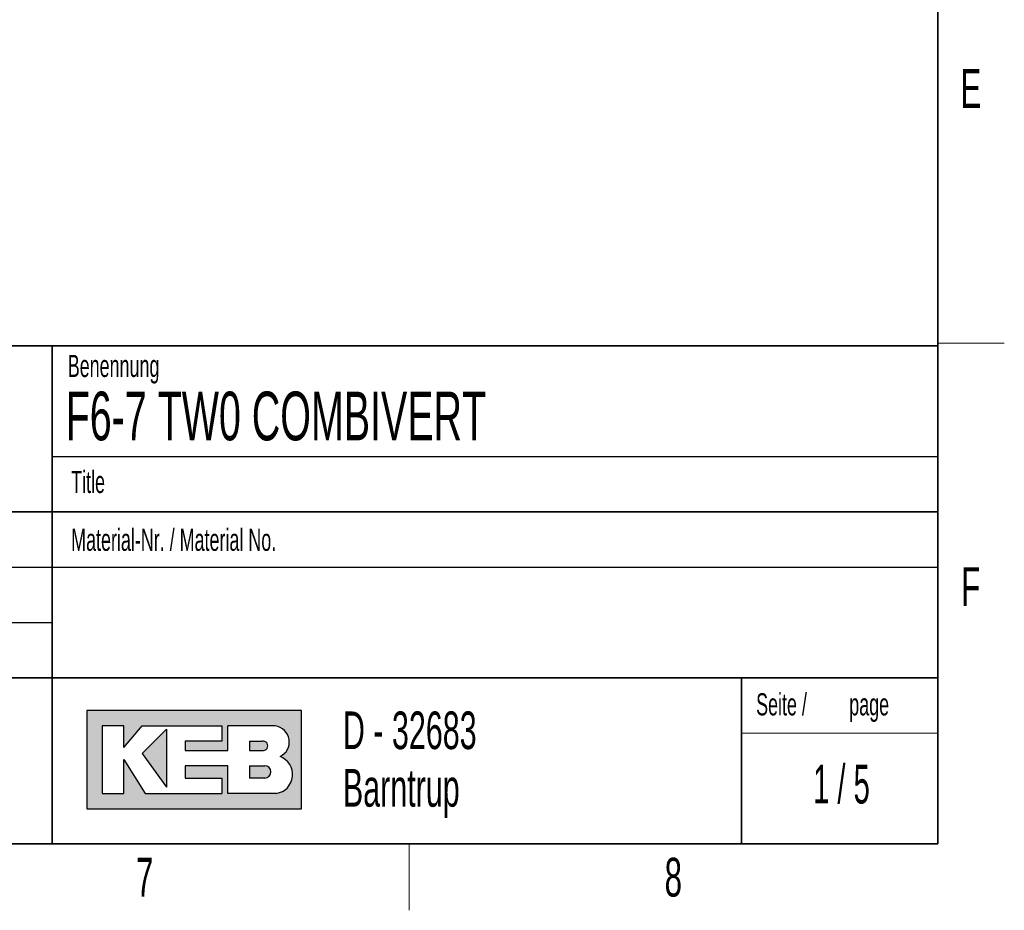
# Model space of a CAD drawing. Header units: millimetres. Extents: x 5 to 418, y 2 to 292.
# Tile 52 of 53: x 325 to 414, y 6 to 86. Entities that reach past the tile are written whole.
import ezdxf

# ---------------------------------------------------------------- set-up
doc = ezdxf.new("R2010")
doc.units = ezdxf.units.MM
doc.layers.add('SLD-0', color=7, linetype='Continuous')
doc.styles.add('SLDTEXTSTYLE1', font='TXT', dxfattribs={"width": 0.605})
doc.styles.add('SLDTEXTSTYLE2', font='TXT', dxfattribs={"width": 0.563})

msp = doc.modelspace()

# ---------------------------------------------------------------- hatches: boundary and pattern name
at = {"linetype": 'Continuous'}
h = msp.add_hatch(color=7, dxfattribs=at)
h.paths.add_polyline_path([(331.1423676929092, 15.18257760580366), (350.5207896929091, 15.18257760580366), (350.5207896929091, 24.04128480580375), (331.1423676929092, 24.04128480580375)], flags=0)
edge = h.paths.add_edge_path(flags=0)
edge.add_arc((347.9991875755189, 18.26988521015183), 1.720915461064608, -81.72003226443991, 70.17096003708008, ccw=False)
edge.add_line((348.2470169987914, 16.56690822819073), (348.2293995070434, 16.56675060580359))
edge.add_line((348.2293995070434, 16.56675060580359), (343.8767592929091, 16.56675060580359))
edge.add_line((343.8767592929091, 16.56675060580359), (343.8767592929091, 19.05826200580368))
edge.add_line((343.8767592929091, 19.05826200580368), (340.0010748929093, 19.05826200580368))
edge.add_line((340.0010748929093, 19.05826200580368), (340.0010748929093, 17.95092360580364))
edge.add_line((340.0010748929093, 17.95092360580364), (343.3230900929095, 17.95092360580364))
edge.add_line((343.3230900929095, 17.95092360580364), (343.3230900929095, 16.56675060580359))
edge.add_line((343.3230900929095, 16.56675060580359), (336.4022250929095, 16.56675060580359))
edge.add_line((336.4022250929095, 16.56675060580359), (334.4643828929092, 19.61193120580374))
edge.add_line((334.4643828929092, 19.61193120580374), (334.4643828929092, 16.56675060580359))
edge.add_line((334.4643828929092, 16.56675060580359), (332.5265406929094, 16.56675060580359))
edge.add_line((332.5265406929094, 16.56675060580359), (332.5265406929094, 22.65711180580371))
edge.add_line((332.5265406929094, 22.65711180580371), (334.4643828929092, 22.65711180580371))
edge.add_line((334.4643828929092, 22.65711180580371), (334.4643828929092, 20.71926960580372))
edge.add_line((334.4643828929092, 20.71926960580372), (336.1253904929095, 22.65711180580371))
edge.add_line((336.1253904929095, 22.65711180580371), (343.3230900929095, 22.65711180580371))
edge.add_line((343.3230900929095, 22.65711180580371), (343.3230900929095, 21.27293880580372))
edge.add_line((343.3230900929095, 21.27293880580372), (340.0010748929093, 21.27293880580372))
edge.add_line((340.0010748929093, 21.27293880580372), (340.0010748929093, 20.44243500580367))
edge.add_line((340.0010748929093, 20.44243500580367), (343.8767592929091, 20.44243500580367))
edge.add_line((343.8767592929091, 20.44243500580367), (343.8767592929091, 22.65711180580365))
edge.add_line((343.8767592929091, 22.65711180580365), (348.1497422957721, 22.65711180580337))
edge.add_line((348.1497422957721, 22.65711180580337), (348.151741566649, 22.65711180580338))
edge.add_line((348.151741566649, 22.65711180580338), (348.1521661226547, 22.65713246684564))
edge.add_arc((347.9523797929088, 21.20834406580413), 1.462498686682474, -64.4589412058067, 82.1484933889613, ccw=False)
msp.add_hatch(color=7, dxfattribs=at).paths.add_polyline_path([(338.3400672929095, 17.12041980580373), (338.3400672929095, 22.38027720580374), (336.1253904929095, 20.16560040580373)], flags=0)
h = msp.add_hatch(color=7, dxfattribs=at)
edge = h.paths.add_edge_path(flags=0)
edge.add_line((345.8146014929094, 20.44243500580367), (346.974194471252, 20.44243500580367))
edge.add_arc((347.0534490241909, 20.85768690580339), 0.4227474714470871, 259.1945394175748, 460.8054605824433)
edge.add_line((346.9741944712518, 21.27293880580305), (345.8146014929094, 21.27293880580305))
edge.add_line((345.8146014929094, 21.27293880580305), (345.8146014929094, 20.44243500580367))
h = msp.add_hatch(color=7, dxfattribs=at)
edge = h.paths.add_edge_path(flags=0)
edge.add_line((345.8146014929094, 17.95092360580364), (347.1991847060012, 17.95092360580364))
edge.add_arc((347.1991847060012, 18.50459280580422), 0.5536692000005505, 270.0000000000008, 450.0000000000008)
edge.add_line((347.1991847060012, 19.05826200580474), (347.1703327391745, 19.05826200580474))
edge.add_line((347.1703327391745, 19.05826200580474), (345.8146014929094, 19.05826200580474))
edge.add_line((345.8146014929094, 19.05826200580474), (345.8146014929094, 17.95092360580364))

# ---------------------------------------------------------------- linework, layer by layer
at = {"layer": 'SLD-0', "lineweight": 35}
for p, q in [((408, 12), (408, 282.5)), ((135, 57), (408, 57)), ((328, 57.0000000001), (328, 12)), ((408, 57), (408, 12)), ((408, 42), (288, 42)), ((288, 27), (408, 27)), ((390.2572074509, 27), (390.2572074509, 12)), ((26, 12), (408, 12)), ((135, 12), (408, 12))]:
    msp.add_line(p, q, dxfattribs=at)
at = {"layer": 'SLD-0', "lineweight": 18}
for p, q in [((408, 57.25), (414, 57.25)), ((390.2572074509, 22), (408, 22)), ((360.25, 6), (360.25, 12))]:
    msp.add_line(p, q, dxfattribs=at)
at = {"layer": 'SLD-0'}
for p, q in [((328, 47.0000000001), (408, 47.0000000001)), ((288, 37), (408, 37)), ((288, 32), (328, 32)), ((348.1497422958, 22.6571118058), (348.1517415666, 22.6571118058)), ((348.1517415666, 22.6571118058), (348.1521661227, 22.6571324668)), ((348.229399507, 16.5667506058), (348.2470169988, 16.5669082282))]:
    msp.add_line(p, q, dxfattribs=at)
at = {"layer": 'SLD-0', "linetype": 'Continuous'}
for p, q in [((350.5207896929, 24.0412848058), (331.1423676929, 24.0412848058)), ((331.1423676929, 24.0412848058), (331.1423676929, 15.1825776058)), ((350.5207896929, 15.1825776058), (350.5207896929, 24.0412848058)), ((334.4643828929, 22.6571118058), (332.5265406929, 22.6571118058)), ((332.5265406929, 22.6571118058), (332.5265406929, 16.5667506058)), ((334.4643828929, 20.7192696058), (336.1253904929, 22.6571118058)), ((334.4643828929, 20.7192696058), (334.4643828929, 22.6571118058)), ((336.1253904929, 22.6571118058), (343.3230900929, 22.6571118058)), ((338.3400672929, 22.3802772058), (336.1253904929, 20.1656004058)), ((338.3400672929, 22.3802772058), (338.3400672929, 17.1204198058)), ((343.3230900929, 22.6571118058), (343.3230900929, 21.2729388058)), ((348.1497422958, 22.6571118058), (343.8767592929, 22.6571118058)), ((343.8767592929, 20.4424350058), (343.8767592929, 22.6571118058)), ((348.1497422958, 22.6571118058), (348.1517415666, 22.6571118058)), ((348.1517415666, 22.6571118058), (348.1521661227, 22.6571324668)), ((340.0010748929, 21.2729388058), (340.0010748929, 20.4424350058)), ((343.3230900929, 21.2729388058), (340.0010748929, 21.2729388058)), ((345.8146014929, 21.2729388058), (346.9741944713, 21.2729388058)), ((345.8146014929, 21.2729388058), (345.8146014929, 20.4424350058)), ((334.4643828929, 16.5667506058), (334.4643828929, 19.6119312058)), ((334.4643828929, 19.6119312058), (336.4022250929, 16.5667506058)), ((336.1253904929, 20.1656004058), (338.3400672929, 17.1204198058)), ((340.0010748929, 20.4424350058), (343.8767592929, 20.4424350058)), ((345.8146014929, 20.4424350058), (346.9741944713, 20.4424350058)), ((340.0010748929, 19.0582620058), (340.0010748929, 17.9509236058)), ((343.8767592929, 19.0582620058), (340.0010748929, 19.0582620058)), ((343.8767592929, 16.5667506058), (343.8767592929, 19.0582620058)), ((345.8146014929, 19.0582620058), (347.199184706, 19.0582620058)), ((345.8146014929, 19.0582620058), (345.8146014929, 17.9509236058)), ((347.1703327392, 19.0582620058), (347.199184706, 19.0582620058)), ((340.0010748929, 17.9509236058), (343.3230900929, 17.9509236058)), ((343.3230900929, 17.9509236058), (343.3230900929, 16.5667506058)), ((347.199184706, 17.9509236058), (345.8146014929, 17.9509236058)), ((332.5265406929, 16.5667506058), (334.4643828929, 16.5667506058)), ((336.4022250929, 16.5667506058), (343.3230900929, 16.5667506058)), ((348.229399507, 16.5667506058), (343.8767592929, 16.5667506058)), ((348.229399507, 16.5667506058), (348.2470169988, 16.5669082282)), ((331.1423676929, 15.1825776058), (350.5207896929, 15.1825776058))]:
    msp.add_line(p, q, dxfattribs=at)
for centre, radius, start, end in [((347.9523797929, 21.2083440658), 1.46249868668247, 295.5410587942, 82.1484933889), ((347.0534490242, 20.8576869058), 0.4227474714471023, 259.1945394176, 100.8054605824), ((347.9991875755, 18.2698852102), 1.720915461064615, 278.2799677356, 70.1709600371), ((347.199184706, 18.5045928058), 0.5536692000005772, 270, 90)]:
    msp.add_arc(centre, radius, start, end, dxfattribs=at)

# ---------------------------------------------------------------- texts
at = {"layer": 'SLD-0'}
for s, insert, char_height, attachment_point, style in [('E', (410.9815679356, 82.0010772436), 3.5, 2, 'SLDTEXTSTYLE1'), ('Benennung', (329.4092408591, 56.1865848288), 2, 1, 'SLDTEXTSTYLE1'), ('F6-7 TW0 COMBIVERT', (329.222041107, 52.8643539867), 4.4, 1, 'SLDTEXTSTYLE1'), ('Title', (329.7169273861, 45.7051426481), 2, 1, 'SLDTEXTSTYLE1'), ('Material-Nr. / Material No.', (329.7169273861, 40.4793879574), 2, 1, 'SLDTEXTSTYLE1'), ('F', (410.9536166, 37.0010772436), 3.5, 2, 'SLDTEXTSTYLE1'), ('Seite /', (391.5827404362, 25.611128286), 2, 1, 'SLDTEXTSTYLE1'), ('page', (399.9962824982, 25.6114133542), 2, 1, 'SLDTEXTSTYLE1'), ('D - 32683', (354.2591907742, 23.9656567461), 3.4, 1, 'SLDTEXTSTYLE1'), ('Barntrup', (354.2591907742, 18.765656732), 3.4, 1, 'SLDTEXTSTYLE1'), ('1 / 5', (399.2902874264, 19.1523676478), 3.5, 2, 'SLDTEXTSTYLE2'), ('7', (336.3527123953, 10.7429955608), 3.5, 2, 'SLDTEXTSTYLE1'), ('8', (384.1027123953, 10.7429955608), 3.5, 2, 'SLDTEXTSTYLE1')]:
    msp.add_mtext(s, dxfattribs=dict(at, insert=insert, char_height=char_height, attachment_point=attachment_point, style=style))

doc.saveas('drawing.dxf')
